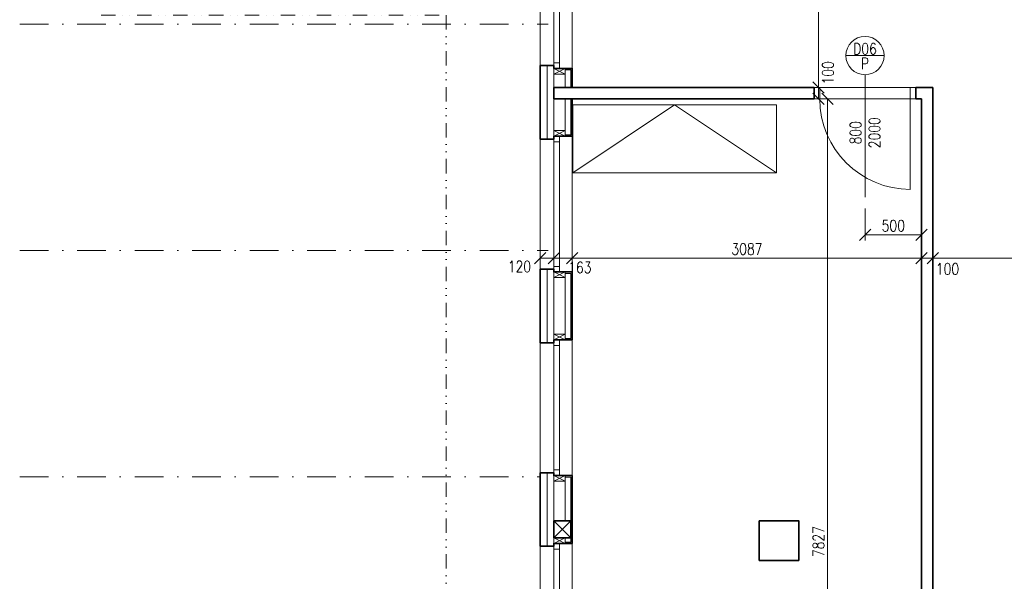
# Model space of a CAD drawing. Header units: millimetres. Extents: x -485339 to 350584, y -1189936 to 0.
# Tile 102 of 256: x -75174 to -66474, y -1124512 to -1119547. Entities that reach past the tile are written whole.
import ezdxf
from ezdxf.enums import TextEntityAlignment as Align

# ---------------------------------------------------------------- set-up
doc = ezdxf.new("R2010")
doc.units = ezdxf.units.MM
doc.header["$LTSCALE"] = 10
doc.linetypes.add('DASHDOT', pattern=[25.4, 12.7, -6.35, 0, -6.35])
doc.linetypes.add('DĚLICÍ2', pattern=[15.875, 6.35, -3.175, 0, -3.175, 0, -3.175])
doc.layers.get('Defpoints').update_dxf_attribs({"color": 201})
for name, color, linetype, lineweight in [('A_vybavení', 252, 'Continuous', 18), ('N_dveře', 10, 'Continuous', 18), ('N_kóty', 10, 'Continuous', 18), ('N_okna', 10, 'Continuous', 18), ('N_okna_konst_prof', 10, 'Continuous', 18), ('N_popis_otvory', 10, 'Continuous', 18), ('N_čáry_obrys', 10, 'Continuous', 35), ('N_čáry_obv.plášt', 212, 'Continuous', 18), ('N_čáry_obv.plášt_obrys', 212, 'Continuous', 35), ('N_čáry_plné', 10, 'Continuous', 18), ('St__otvory_dveře', 40, 'Continuous', 18), ('St_kóty', 132, 'Continuous', 18), ('St_lehký obvodový plášť', 152, 'Continuous', 18), ('St_sloupy_opláštění_půdorys', 25, 'Continuous', 35), ('St_čáry_nad', 250, 'DĚLICÍ2', 18), ('St_čáry_obrys', 5, 'Continuous', 35), ('St_čáry_osy', 250, 'DASHDOT', 18), ('St_čáry_plné', 250, 'Continuous', 18)]:
    doc.layers.add(name, color=color, linetype=linetype, lineweight=lineweight)
doc.layers.add('St_plocha_místn', color=140, linetype='Continuous', lineweight=18, plot=False)
doc.styles.get("Standard").update_dxf_attribs({"font": 'simplex.shx', "width": 0.8})
doc.linetypes.add('ZIGZAG', pattern='A,0.00254,-5.08,[131,ltypeshp.shx,S=5.08,R=0,X=-5.08,Y=0],-10.16,[131,ltypeshp.shx,S=5.08,R=180,X=5.08,Y=0],-5.08', length=20.32254)
doc.dimstyles.new('stavebníM50 vnitřní', dxfattribs={"dimtxt": 100, "dimasz": 100, "dimexe": 50, "dimexo": 100, "dimgap": 30, "dimtad": 1, "dimdec": 0, "dimtxsty": 'Standard', "dimblk": 'OBLIQUE', "dimcen": 2.5, "dimclrd": 256, "dimclre": 256, "dimclrt": 256, "dimadec": 0, "dimazin": 0, "dimtfac": 1, "dimtdec": 0, "dimtmove": 2, "dimatfit": 2, "dimldrblk": 'OBLIQUE', "dimfxl": 250, "dimfxlon": 1, "dimlwd": -1, "dimlwe": -1, "dimarcsym": 0})

# ---------------------------------------------------------------- blocks, each defined once
blk = doc.blocks.new('G$C2A6251B2')
at = {"layer": 'St_lehký obvodový plášť', "color": 0, "ltscale": 2}
for points in [[(0, -50), (1200, -50), (1200, 0), (0, 0)], [(0, -50), (50, -50), (50, 0), (0, 0)], [(1200, -50), (1150, -50), (1150, 0), (1200, 0)]]:
    blk.add_lwpolyline(points, close=True, dxfattribs=at)
blk = doc.blocks.new('G$CBB62DE26')
at = {"layer": 'St_sloupy_opláštění_půdorys', "color": 0, "ltscale": 2}
blk.add_lwpolyline([(-75, -150), (75, -150), (75, 0), (-75, 0)], close=True, dxfattribs=at)
for points in [[(-75, 0), (75, -150)], [(75, 0), (-75, -150)]]:
    blk.add_lwpolyline(points, dxfattribs=at)
blk = doc.blocks.new('G$CC1796412')
at = {"layer": 'St__otvory_dveře', "color": 0, "ltscale": 2}
blk.add_lwpolyline([(850, 0.8), (850, 800.8)], dxfattribs=at)
at = {"layer": 'St__otvory_dveře', "ltscale": 2}
for points in [[(50, 0), (0, 0), (0, -100), (50, -100)], [(900, 0.8), (850, 0.8), (850, -99.2), (900, -99.2)]]:
    blk.add_lwpolyline(points, close=True, dxfattribs=at)
at = {"layer": 'St__otvory_dveře', "linetype": 'DĚLICÍ2', "ltscale": 2}
for points in [[(50, 0), (850, 0.8)], [(50, -100), (850, -99.2)]]:
    blk.add_lwpolyline(points, dxfattribs=at)
at = {"layer": 'St__otvory_dveře', "color": 0, "ltscale": 2}
blk.add_arc((850, 0.8), 800, 90, 180, dxfattribs=at)
blk = doc.blocks.new('_OBLIQUE')
at = {"color": 0, "linetype": 'ByBlock'}
blk.add_line((-0.5, -0.5), (0.5, 0.5), dxfattribs=at)
blk = doc.blocks.new('*D6442')
at = {"layer": 'Defpoints', "color": 0}
for p in [(-67624.9, -1118107.2), (-68154.9, -1120147.2), (-68114.9, -1120147.2)]:
    blk.add_point(p, dxfattribs=at)
at = {"layer": 'St_kóty'}
for p, q in [((-67864.9, -1118107.2), (-68164.9, -1118107.2)), ((-68114.9, -1118107.2), (-68114.9, -1120147.2)), ((-68114.9, -1120147.2), (-68064.9, -1120147.2))]:
    blk.add_line(p, q, dxfattribs=at)
at = {"layer": 'St_kóty', "linetype": 'ByBlock', "xscale": 100, "yscale": 100, "zscale": 100}
for p, rotation in [((-68114.9, -1118107.2), 90), ((-68114.9, -1120147.2), 270)]:
    blk.add_blockref('_OBLIQUE', p, dxfattribs=dict(at, rotation=rotation))
at = {"layer": 'St_kóty', "insert": (-68194.9, -1119127.2), "char_height": 100, "attachment_point": 5, "rotation": 90}
blk.add_mtext('2040', dxfattribs=at)
blk = doc.blocks.new('*D6443')
at = {"layer": 'Defpoints', "color": 0}
for p in [(-68154.9, -1120147.2), (-68154.9, -1120247.2), (-68114.9, -1120247.2)]:
    blk.add_point(p, dxfattribs=at)
at = {"layer": 'St_kóty'}
for p, q in [((-68114.9, -1120147.2), (-68064.9, -1120147.2)), ((-68114.9, -1120147.2), (-68114.9, -1120247.2)), ((-68114.9, -1120247.2), (-68064.9, -1120247.2))]:
    blk.add_line(p, q, dxfattribs=at)
at = {"layer": 'St_kóty', "linetype": 'ByBlock', "xscale": 100, "yscale": 100, "zscale": 100}
for p, rotation in [((-68114.9, -1120147.2), 90), ((-68114.9, -1120247.2), 270)]:
    blk.add_blockref('_OBLIQUE', p, dxfattribs=dict(at, rotation=rotation))
at = {"layer": 'St_kóty', "insert": (-68032.5, -1120016.1), "char_height": 100, "attachment_point": 5, "rotation": 90}
blk.add_mtext('100', dxfattribs=at)
blk = doc.blocks.new('*D6444')
at = {"layer": 'Defpoints', "color": 0}
for p in [(-68154.9, -1120247.2), (-68686.1, -1128074.2), (-68035.9, -1128074.2)]:
    blk.add_point(p, dxfattribs=at)
at = {"layer": 'St_kóty'}
for p, q in [((-68054.9, -1120247.2), (-67985.9, -1120247.2)), ((-68035.9, -1120247.2), (-68035.9, -1128074.2)), ((-68285.9, -1128074.2), (-67985.9, -1128074.2))]:
    blk.add_line(p, q, dxfattribs=at)
at = {"layer": 'St_kóty', "linetype": 'ByBlock', "xscale": 100, "yscale": 100, "zscale": 100}
for p, rotation in [((-68035.9, -1120247.2), 90), ((-68035.9, -1128074.2), 270)]:
    blk.add_blockref('_OBLIQUE', p, dxfattribs=dict(at, rotation=rotation))
at = {"layer": 'St_kóty', "insert": (-68115.9, -1124160.7), "char_height": 100, "attachment_point": 5, "rotation": 90}
blk.add_mtext('7827', dxfattribs=at)
blk = doc.blocks.new('*D6446')
at = {"layer": 'Defpoints', "color": 0}
for p in [(-67704.9, -1121114.5), (-67204.9, -1121114.5), (-67204.9, -1121448.2)]:
    blk.add_point(p, dxfattribs=at)
at = {"layer": 'St_kóty'}
for p, q in [((-67704.9, -1121214.5), (-67704.9, -1121498.2)), ((-67204.9, -1121214.5), (-67204.9, -1121498.2)), ((-67704.9, -1121448.2), (-67204.9, -1121448.2))]:
    blk.add_line(p, q, dxfattribs=at)
at = {"layer": 'St_kóty', "linetype": 'ByBlock', "xscale": 100, "yscale": 100, "zscale": 100, "rotation": 180}
blk.add_blockref('_OBLIQUE', (-67704.9, -1121448.2), dxfattribs=at)
at = {"layer": 'St_kóty', "linetype": 'ByBlock', "xscale": 100, "yscale": 100, "zscale": 100}
blk.add_blockref('_OBLIQUE', (-67204.9, -1121448.2), dxfattribs=at)
at = {"layer": 'St_kóty', "insert": (-67454.9, -1121368.2), "char_height": 100, "attachment_point": 5}
blk.add_mtext('500', dxfattribs=at)
blk = doc.blocks.new('*D6447')
at = {"layer": 'Defpoints', "color": 0}
for p in [(-70291.9, -1121587.2), (-70291.9, -1121654.8), (-70454.9, -1121752.2)]:
    blk.add_point(p, dxfattribs=at)
at = {"layer": 'St_kóty'}
for p, q in [((-70454.9, -1121654.8), (-70454.9, -1121604.8)), ((-70454.9, -1121654.8), (-70291.9, -1121654.8)), ((-70291.9, -1121654.8), (-70291.9, -1121704.8))]:
    blk.add_line(p, q, dxfattribs=at)
at = {"layer": 'St_kóty', "linetype": 'ByBlock', "xscale": 100, "yscale": 100, "zscale": 100, "rotation": 180}
blk.add_blockref('_OBLIQUE', (-70454.9, -1121654.8), dxfattribs=at)
at = {"layer": 'St_kóty', "linetype": 'ByBlock', "xscale": 100, "yscale": 100, "zscale": 100}
blk.add_blockref('_OBLIQUE', (-70291.9, -1121654.8), dxfattribs=at)
at = {"layer": 'St_kóty', "insert": (-70224.2, -1121737), "char_height": 100, "attachment_point": 5}
blk.add_mtext('163', dxfattribs=at)
blk = doc.blocks.new('*D6448')
at = {"layer": 'Defpoints', "color": 0}
for p in [(-67204.9, -1120247.2), (-70291.9, -1121587.2), (-67204.9, -1121654.8)]:
    blk.add_point(p, dxfattribs=at)
at = {"layer": 'St_kóty'}
for p, q in [((-67204.9, -1121404.8), (-67204.9, -1121704.8)), ((-70291.9, -1121654.8), (-70291.9, -1121704.8)), ((-70291.9, -1121654.8), (-67204.9, -1121654.8))]:
    blk.add_line(p, q, dxfattribs=at)
at = {"layer": 'St_kóty', "linetype": 'ByBlock', "xscale": 100, "yscale": 100, "zscale": 100, "rotation": 180}
blk.add_blockref('_OBLIQUE', (-70291.9, -1121654.8), dxfattribs=at)
at = {"layer": 'St_kóty', "linetype": 'ByBlock', "xscale": 100, "yscale": 100, "zscale": 100}
blk.add_blockref('_OBLIQUE', (-67204.9, -1121654.8), dxfattribs=at)
at = {"layer": 'St_kóty', "insert": (-68748.4, -1121574.8), "char_height": 100, "attachment_point": 5}
blk.add_mtext('3087', dxfattribs=at)
blk = doc.blocks.new('*D6449')
at = {"layer": 'Defpoints', "color": 0}
for p in [(-67104.9, -1120147.2), (-67204.9, -1120247.2), (-67104.9, -1121654.8)]:
    blk.add_point(p, dxfattribs=at)
at = {"layer": 'St_kóty'}
for p, q in [((-67204.9, -1121404.8), (-67204.9, -1121704.8)), ((-67104.9, -1121404.8), (-67104.9, -1121704.8)), ((-67204.9, -1121654.8), (-67104.9, -1121654.8))]:
    blk.add_line(p, q, dxfattribs=at)
at = {"layer": 'St_kóty', "linetype": 'ByBlock', "xscale": 100, "yscale": 100, "zscale": 100, "rotation": 180}
blk.add_blockref('_OBLIQUE', (-67204.9, -1121654.8), dxfattribs=at)
at = {"layer": 'St_kóty', "linetype": 'ByBlock', "xscale": 100, "yscale": 100, "zscale": 100}
blk.add_blockref('_OBLIQUE', (-67104.9, -1121654.8), dxfattribs=at)
at = {"layer": 'St_kóty', "insert": (-66975.9, -1121750.4), "char_height": 100, "attachment_point": 5}
blk.add_mtext('100', dxfattribs=at)
blk = doc.blocks.new('*D6450')
at = {"layer": 'Defpoints', "color": 0}
for p in [(-67104.9, -1120147.2), (-65175.3, -1120207.2), (-65175.3, -1121654.8)]:
    blk.add_point(p, dxfattribs=at)
at = {"layer": 'St_kóty'}
for p, q in [((-67104.9, -1121404.8), (-67104.9, -1121704.8)), ((-65175.3, -1121404.8), (-65175.3, -1121704.8)), ((-67104.9, -1121654.8), (-65175.3, -1121654.8))]:
    blk.add_line(p, q, dxfattribs=at)
at = {"layer": 'St_kóty', "linetype": 'ByBlock', "xscale": 100, "yscale": 100, "zscale": 100, "rotation": 180}
blk.add_blockref('_OBLIQUE', (-67104.9, -1121654.8), dxfattribs=at)
at = {"layer": 'St_kóty', "linetype": 'ByBlock', "xscale": 100, "yscale": 100, "zscale": 100}
blk.add_blockref('_OBLIQUE', (-65175.3, -1121654.8), dxfattribs=at)
at = {"layer": 'St_kóty', "insert": (-66140.1, -1121574.8), "char_height": 100, "attachment_point": 5}
blk.add_mtext('1930', dxfattribs=at)
blk = doc.blocks.new('*U6830')
at = {"color": 0, "linetype": 'ByBlock', "lineweight": -2}
blk.add_lwpolyline([(0, -600), (1800, -600), (1800, 0), (0, 0), (0, -600), (900, 0), (1800, -600)], dxfattribs=at)
blk = doc.blocks.new('*D6894')
at = {"layer": 'Defpoints', "color": 0}
for p in [(-70574.9, -1121654.8), (-70574.9, -1121752.2), (-70454.9, -1121752.2)]:
    blk.add_point(p, dxfattribs=at)
at = {"layer": 'N_kóty'}
for p, q in [((-70574.9, -1121654.8), (-70574.9, -1121604.8)), ((-70454.9, -1121654.8), (-70454.9, -1121604.8)), ((-70454.9, -1121654.8), (-70574.9, -1121654.8))]:
    blk.add_line(p, q, dxfattribs=at)
at = {"layer": 'N_kóty', "linetype": 'ByBlock', "xscale": 100, "yscale": 100, "zscale": 100, "rotation": 180}
blk.add_blockref('_OBLIQUE', (-70574.9, -1121654.8), dxfattribs=at)
at = {"layer": 'N_kóty', "linetype": 'ByBlock', "xscale": 100, "yscale": 100, "zscale": 100}
blk.add_blockref('_OBLIQUE', (-70454.9, -1121654.8), dxfattribs=at)
at = {"layer": 'N_kóty', "insert": (-70758.6, -1121728.8), "char_height": 100, "attachment_point": 5}
blk.add_mtext('120', dxfattribs=at)

msp = doc.modelspace()

# ---------------------------------------------------------------- linework, layer by layer
at = {"layer": 'N_okna_konst_prof'}
for points in [[(-70304.4, -1120147.2), (-70304.4, -1119989.7), (-70354.9, -1119989.7)], [(-70354.9, -1120027.2), (-70354.9, -1120147.2)], [(-70304.4, -1120247.2), (-70304.4, -1120564.7), (-70354.9, -1120564.7)], [(-70354.9, -1120527.2), (-70354.9, -1120247.2)], [(-70304.4, -1122364.7), (-70304.4, -1121789.7), (-70354.9, -1121789.7)], [(-70354.9, -1121827.2), (-70354.9, -1122327.2)], [(-70304.4, -1122364.7), (-70354.9, -1122364.7)], [(-70354.9, -1124164.7), (-70304.4, -1124164.7), (-70304.4, -1124127.2), (-70304.4, -1123589.7), (-70354.9, -1123589.7)], [(-70354.9, -1123627.2), (-70354.9, -1123977.2)]]:
    msp.add_lwpolyline(points, dxfattribs=at)
at = {"layer": 'N_popis_otvory'}
msp.add_lwpolyline([(-67704.9, -1121114.5), (-67704.9, -1120033.2)], dxfattribs=at)
msp.add_circle((-67704.9, -1119864.2), 169, dxfattribs=at)
at = {"layer": 'N_čáry_obrys'}
for points in [[(-70291.9, -1120147.2), (-70291.9, -1119977.2), (-70454.9, -1119977.2), (-70454.9, -1119952.2)], [(-70291.9, -1120247.2), (-70291.9, -1120577.2), (-70454.9, -1120577.2), (-70454.9, -1120602.2)], [(-70291.9, -1122377.2), (-70291.9, -1121777.2), (-70454.9, -1121777.2), (-70454.9, -1121752.2)], [(-70291.9, -1122377.2), (-70454.9, -1122377.2), (-70454.9, -1122402.2)], [(-70454.9, -1124202.2), (-70454.9, -1124177.2), (-70291.9, -1124177.2), (-70291.9, -1124127.2), (-70291.9, -1123577.2), (-70454.9, -1123577.2), (-70454.9, -1123552.2)]]:
    msp.add_lwpolyline(points, dxfattribs=at)
at = {"layer": 'N_čáry_obv.plášt', "linetype": 'ZIGZAG'}
for p, q in [((-70514.9, -1119952.2), (-70514.9, -1120602.2)), ((-70514.9, -1121752.2), (-70514.9, -1122402.2)), ((-70514.9, -1123552.2), (-70514.9, -1124202.2))]:
    msp.add_line(p, q, dxfattribs=at)
at = {"layer": 'N_čáry_obv.plášt', "ltscale": 2}
for p, q in [((-70454.9, -1119952.2), (-70454.9, -1120602.2)), ((-70454.9, -1121752.2), (-70454.9, -1122402.2)), ((-70454.9, -1123552.2), (-70454.9, -1124202.2))]:
    msp.add_line(p, q, dxfattribs=at)
at = {"layer": 'N_čáry_obv.plášt'}
msp.add_lwpolyline([(-70574.9, -1118607.2), (-70574.9, -1127587.2)], dxfattribs=at)
at = {"layer": 'N_čáry_obv.plášt_obrys'}
for p, q in [((-70574.9, -1120602.2), (-70574.9, -1119952.2)), ((-70574.9, -1119952.2), (-70454.9, -1119952.2)), ((-70454.9, -1120602.2), (-70574.9, -1120602.2)), ((-70574.9, -1122402.2), (-70574.9, -1121752.2)), ((-70574.9, -1121752.2), (-70454.9, -1121752.2)), ((-70454.9, -1122402.2), (-70574.9, -1122402.2)), ((-70574.9, -1124202.2), (-70574.9, -1123552.2)), ((-70574.9, -1123552.2), (-70454.9, -1123552.2)), ((-70454.9, -1124202.2), (-70574.9, -1124202.2))]:
    msp.add_line(p, q, dxfattribs=at)
at = {"layer": 'N_čáry_plné', "ltscale": 2}
for points in [[(-70291.9, -1118607.2), (-70291.9, -1120147.2)], [(-70291.9, -1120247.2), (-70291.9, -1123977.2)], [(-70291.9, -1124127.2), (-70291.9, -1126977.2)]]:
    msp.add_lwpolyline(points, dxfattribs=at)
at = {"layer": 'N_čáry_plné'}
msp.add_lwpolyline([(-67873.9, -1119864.2), (-67535.9, -1119864.2)], dxfattribs=at)
at = {"layer": 'St_plocha_místn'}
for points in [[(-68304.9, -1118107.2), (-68304.9, -1118607.2), (-70291.9, -1118607.2), (-70291.9, -1120147.2), (-67104.9, -1120147.2), (-67104.9, -1128074.2), (-65175.3, -1128074.2), (-65175.3, -1118107.2)], [(-70291.9, -1128074.2), (-67204.9, -1128074.2), (-67204.9, -1120247.2), (-70291.9, -1120247.2)]]:
    msp.add_lwpolyline(points, close=True, dxfattribs=at)
at = {"layer": 'St_čáry_nad', "ltscale": 2}
msp.add_lwpolyline([(-74454.9, -1119507.2), (-71404.9, -1119507.2), (-71404.9, -1126492.2), (-74360.1, -1126492.2)], dxfattribs=at)
at = {"layer": 'St_čáry_obrys', "ltscale": 2}
for points in [[(-68154.9, -1120147.2), (-70454.9, -1120147.2)], [(-70454.9, -1120247.2), (-70454.9, -1120147.2)], [(-68154.9, -1120247.2), (-68154.9, -1120147.2)], [(-67104.9, -1120147.2), (-67254.9, -1120147.2)], [(-67254.9, -1120247.2), (-67254.9, -1120147.2)], [(-67104.9, -1128237.2), (-67104.9, -1120147.2)], [(-68154.9, -1120247.2), (-70454.9, -1120247.2)], [(-67204.9, -1120247.2), (-67254.9, -1120247.2)], [(-67204.9, -1128237.2), (-67204.9, -1120247.2)]]:
    msp.add_lwpolyline(points, dxfattribs=at)
msp.add_lwpolyline([(-68289.1, -1124327.2), (-68289.1, -1123977.2), (-68639.1, -1123977.2), (-68639.1, -1124327.2)], close=True, dxfattribs=at)
at = {"layer": 'St_čáry_osy', "ltscale": 2}
for points in [[(-75174.3, -1119587.2), (-70504.9, -1119587.2)], [(-75174.3, -1121587.2), (-70504.9, -1121587.2)], [(-75174.3, -1123587.2), (-70574.9, -1123587.2)]]:
    msp.add_lwpolyline(points, dxfattribs=at)
at = {"layer": 'St_čáry_plné'}
for points in [[(-70454.9, -1119977.2), (-70454.9, -1120027.2), (-70354.9, -1120027.2), (-70354.9, -1119977.2)], [(-70454.9, -1120577.2), (-70454.9, -1120527.2), (-70354.9, -1120527.2), (-70354.9, -1120577.2)], [(-70454.9, -1121777.2), (-70454.9, -1121827.2), (-70354.9, -1121827.2), (-70354.9, -1121777.2)], [(-70454.9, -1122377.2), (-70454.9, -1122327.2), (-70354.9, -1122327.2), (-70354.9, -1122377.2)], [(-70454.9, -1123577.2), (-70454.9, -1123627.2), (-70354.9, -1123627.2), (-70354.9, -1123577.2)], [(-70454.9, -1124177.2), (-70454.9, -1124127.2), (-70354.9, -1124127.2), (-70354.9, -1124177.2)]]:
    msp.add_lwpolyline(points, close=True, dxfattribs=at)
for points in [[(-70354.9, -1119977.2), (-70454.9, -1120027.2)], [(-70354.9, -1120027.2), (-70454.9, -1119977.2)], [(-70354.9, -1120577.2), (-70454.9, -1120527.2)], [(-70354.9, -1120527.2), (-70454.9, -1120577.2)], [(-70354.9, -1121777.2), (-70454.9, -1121827.2)], [(-70354.9, -1121827.2), (-70454.9, -1121777.2)], [(-70354.9, -1122377.2), (-70454.9, -1122327.2)], [(-70354.9, -1122327.2), (-70454.9, -1122377.2)], [(-70354.9, -1123577.2), (-70454.9, -1123627.2)], [(-70354.9, -1123627.2), (-70454.9, -1123577.2)], [(-70354.9, -1124177.2), (-70454.9, -1124127.2)], [(-70354.9, -1124127.2), (-70454.9, -1124177.2)]]:
    msp.add_lwpolyline(points, dxfattribs=at)

# ---------------------------------------------------------------- block references
at = {"layer": 'A_vybavení', "ltscale": 0.5, "rotation": 359.9999999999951}
msp.add_blockref('*U6830', (-70287.6, -1120299.9), dxfattribs=at)
at = {"layer": 'N_dveře', "ltscale": 2, "xscale": -1, "rotation": 179.9999999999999}
msp.add_blockref('G$CC1796412', (-68154.9, -1120246.4), dxfattribs=at)
at = {"layer": 'N_okna', "ltscale": 2, "rotation": 90}
for p in [(-70454.9, -1119977.2), (-70454.9, -1121777.2), (-70454.9, -1123577.2), (-70454.9, -1125377.2)]:
    msp.add_blockref('G$C2A6251B2', p, dxfattribs=at)
at = {"layer": 'St_sloupy_opláštění_půdorys', "ltscale": 2, "rotation": 90}
msp.add_blockref('G$CBB62DE26', (-70454.9, -1124052.2), dxfattribs=at)

# ---------------------------------------------------------------- texts
at = {"layer": 'N_popis_otvory', "width": 0.8}
for s, p in [('D06', (-67704.9, -1119804.3)), ('P', (-67704.9, -1119934.1))]:
    msp.add_text(s, height=100, dxfattribs=at).set_placement(p, align=Align.MIDDLE_CENTER)
at = {"layer": 'N_popis_otvory', "insert": (-67704.9, -1120546.1), "char_height": 100, "width": 1342.526, "attachment_point": 5, "rotation": 90}
msp.add_mtext('800\\P2000', dxfattribs=at)

# ---------------------------------------------------------------- dimensions: what is measured, and where the dimension line sits
at = {"layer": 'N_kóty'}
dim = msp.add_linear_dim(base=(-70574.9, -1121654.8), p1=(-70454.9, -1121752.2), p2=(-70574.9, -1121752.2), dimstyle='stavebníM50 vnitřní', dxfattribs=at)
dim.commit()
dim.dimension.update_dxf_attribs({"geometry": '*D6894', "text_midpoint": (-70758.6, -1121728.8), "dimtype": 160})
at = {"layer": 'St_kóty'}
for base, p1, p2, picture, middle in [((-68114.9, -1120147.2), (-67624.9, -1118107.2), (-68154.9, -1120147.2), '*D6442', (-68194.9, -1119127.2)), ((-68035.9, -1128074.2), (-68154.9, -1120247.2), (-68686.1, -1128074.2), '*D6444', (-68115.9, -1124160.7))]:
    dim = msp.add_linear_dim(base=base, p1=p1, p2=p2, angle=90, dimstyle='stavebníM50 vnitřní', dxfattribs=at)
    dim.commit()
    dim.dimension.update_dxf_attribs({"geometry": picture, "text_midpoint": middle})
dim = msp.add_linear_dim(base=(-68114.9, -1120247.2), p1=(-68154.9, -1120147.2), p2=(-68154.9, -1120247.2), angle=90, dimstyle='stavebníM50 vnitřní', dxfattribs=at)
dim.commit()
dim.dimension.update_dxf_attribs({"geometry": '*D6443', "text_midpoint": (-68032.5, -1120016.1), "dimtype": 160})
for base, p1, p2, picture, middle in [((-67104.9, -1121654.8), (-67204.9, -1120247.2), (-67104.9, -1120147.2), '*D6449', (-66975.9, -1121750.4)), ((-70291.9, -1121654.8), (-70454.9, -1121752.2), (-70291.9, -1121587.2), '*D6447', (-70224.2, -1121737))]:
    dim = msp.add_linear_dim(base=base, p1=p1, p2=p2, dimstyle='stavebníM50 vnitřní', dxfattribs=at)
    dim.commit()
    dim.dimension.update_dxf_attribs({"geometry": picture, "text_midpoint": middle, "dimtype": 160})
for base, p1, p2, picture, middle in [((-65175.3, -1121654.8), (-67104.9, -1120147.2), (-65175.3, -1120207.2), '*D6450', (-66140.1, -1121574.8)), ((-67204.9, -1121654.8), (-70291.9, -1121587.2), (-67204.9, -1120247.2), '*D6448', (-68748.4, -1121574.8)), ((-67204.9, -1121448.2), (-67704.9, -1121114.5), (-67204.9, -1121114.5), '*D6446', (-67454.9, -1121368.2))]:
    dim = msp.add_linear_dim(base=base, p1=p1, p2=p2, dimstyle='stavebníM50 vnitřní', dxfattribs=at)
    dim.commit()
    dim.dimension.update_dxf_attribs({"geometry": picture, "text_midpoint": middle})

doc.saveas('drawing.dxf')
